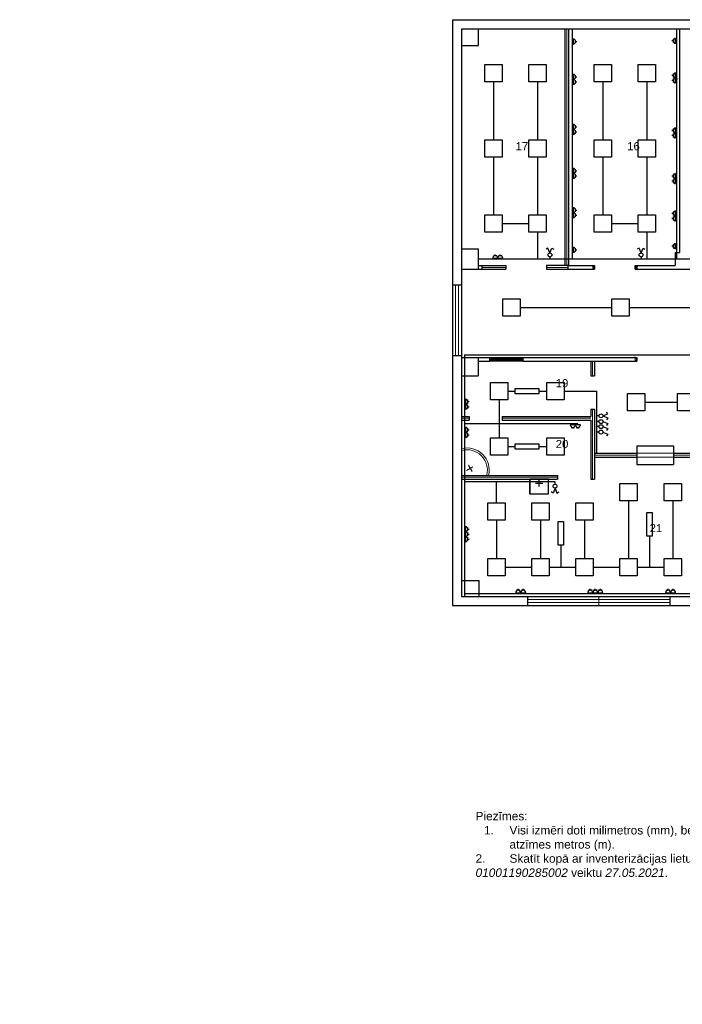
# Model space of a CAD drawing. Header units: millimetres. Extents: x -134161 to 355560, y -27497 to 30328.
# Tile 42 of 95: x -11731 to 6232, y -10813 to 15882. Entities that reach past the tile are written whole.
import ezdxf

# ---------------------------------------------------------------- set-up
doc = ezdxf.new("R2010")
doc.units = ezdxf.units.MM
doc.layers.add('0000 RAKSTLAUKUMS - LAYOUT', color=7, linetype='CONTINUOUS')
for name, color, linetype, lineweight in [('1_eksplikacija', 8, 'CONTINUOUS', 15), ('1_ESOSAS_SIENAS', 7, 'CONTINUOUS', 30), ('1_PROJ_SIENAS', 6, 'CONTINUOUS', 25), ('1_sanehnika', 8, 'CONTINUOUS', 15), ('_plans', 7, 'CONTINUOUS', 5), ('AVK-A_uzdevums', 1, 'CONTINUOUS', 30), ('AVK-V_uzdevums', 5, 'CONTINUOUS', 30)]:
    doc.layers.add(name, color=color, linetype=linetype, lineweight=lineweight)
doc.styles.add('PBL', font='arial.ttf')
doc.linetypes.add('BATTING', pattern='A,0.00254,-2.54,[134,ltypeshp.shx,S=2.54,R=0,X=-2.54,Y=0],-5.08,[134,ltypeshp.shx,S=2.54,R=180,X=2.54,Y=0],-2.54', length=10.16254)

# ---------------------------------------------------------------- blocks, each defined once
blk = doc.blocks.new('izlietne')
at = {"layer": '1_ESOSAS_SIENAS', "color": 0}
for p, q in [((-250.4, -398.68), (-250.4, 0)), ((250.5, 0), (-250.4, 0)), ((-250.4, 0), (-250.4, -398.68)), ((0, -197.63), (0, 0)), ((250.5, -398.68), (250.5, 0)), ((250.5, -398.68), (250.5, 0)), ((102.4, -120.05), (-98.7, -120.05)), ((-250.4, -398.68), (250.5, -398.68))]:
    blk.add_line(p, q, dxfattribs=at)
blk = doc.blocks.new('3stavs_sak')
at = {"layer": '1_ESOSAS_SIENAS', "linetype": 'ByBlock', "lineweight": 0}
h = blk.add_hatch(dxfattribs=at)
h.set_pattern_fill('ANSI32', color=8, scale=5, style=0)
h.set_pattern_definition([(45, (-43148.49, 30700.12), (-33.67596, 33.67596), []), (45, (-43126.037, 30700.12), (-33.67596, 33.67596), [])])
h.paths.add_polyline_path([(1908, 6625), (1908, 6724), (1009, 6724), (1009, 6625)])
at = {"layer": '1_eksplikacija'}
for p, q in [((553, 3758), (382, 3659)), ((434, 3807), (535, 3633))]:
    blk.add_line(p, q, dxfattribs=at)
for radius in [600, 550]:
    blk.add_arc((397, 3671), radius, 345.8748, 104.1203, dxfattribs=at)
at = {"layer": '1_ESOSAS_SIENAS', "color": 0}
for p, q in [((0, 15882), (0, 0)), ((0, 15882), (66671, 15882)), ((250, 15635), (34988, 15635)), ((250, 15635), (250, 8520)), ((702, 15635), (702, 15183)), ((702, 15635), (702, 15183)), ((702, 15635), (702, 15183)), ((6159, 15635), (6159, 9574)), ((250, 15183), (702, 15183)), ((250, 15183), (702, 15183)), ((250, 9666), (702, 9666)), ((702, 9666), (702, 9116)), ((702, 9666), (702, 9116)), ((6040, 9574), (6040, 9215)), ((6040, 9574), (6159, 9574)), ((250, 9116), (801, 9116)), ((702, 9215), (801, 9215)), ((801, 9215), (801, 9116)), ((3133, 9215), (3852, 9215)), ((3133, 9116), (3852, 9116)), ((3852, 9215), (3852, 9116)), ((4952, 9215), (6040, 9215)), ((4952, 9215), (4952, 9116)), ((4952, 9116), (6911, 9116)), ((0, 8696), (250, 8696)), ((250, 8675), (250, 5747)), ((0, 6777), (250, 6777)), ((250, 6727), (1009, 6727)), ((702, 6727), (702, 6227)), ((1908, 6727), (4996, 6727)), ((702, 6625), (1009, 6625)), ((1908, 6625), (4996, 6625)), ((250, 6227), (702, 6227)), ((250, 5821), (250, 2321)), ((250, 2487), (250, 247)), ((250, 677), (713, 677)), ((713, 677), (713, 247)), ((0, 0), (66671, 0)), ((250, 247), (1654, 247)), ((1453, 247), (66421, 247)), ((2035, 247), (2035, 0)), ((5895, 247), (5895, 0))]:
    blk.add_line(p, q, dxfattribs=at)
at = {"layer": '1_ESOSAS_SIENAS', "color": 0, "lineweight": 5}
for p, q in [((81, 8696), (81, 6777)), ((162, 8696), (162, 6777)), ((2035, 159), (3965, 159)), ((2035, 78), (3965, 78)), ((3965, 247), (3965, 0)), ((3965, 247), (3965, 0)), ((3965, 159), (5895, 159)), ((3965, 78), (5895, 78))]:
    blk.add_line(p, q, dxfattribs=at)
at = {"layer": '1_PROJ_SIENAS', "linetype": 'ByBlock'}
for p, q in [((3050, 15635), (3050, 9215)), ((3150, 15635), (3150, 9215)), ((801, 9215), (1452, 9215)), ((801, 9215), (801, 9116)), ((801, 9116), (1452, 9116)), ((1452, 9215), (1452, 9116)), ((2552, 9215), (2552, 9116)), ((3133, 9215), (2552, 9215)), ((2552, 9116), (3133, 9116)), ((3133, 9215), (3133, 9116)), ((3796, 9231), (3852, 9199)), ((3796, 9198), (3852, 9166)), ((3796, 9159), (3852, 9126)), ((3852, 9126), (3852, 9215)), ((4952, 9126), (4952, 9215)), ((4960, 9215), (5016, 9182)), ((4960, 9181), (5016, 9149)), ((4960, 9142), (5016, 9110)), ((1009, 6727), (1009, 6625)), ((1009, 6727), (1908, 6727)), ((1908, 6727), (1908, 6625)), ((4940, 6744), (4996, 6712)), ((4940, 6711), (4996, 6678)), ((4996, 6727), (4996, 6625)), ((1908, 6625), (1009, 6625)), ((3750, 6625), (3750, 6225)), ((3750, 6625), (3850, 6625)), ((3850, 6625), (3850, 6225)), ((4940, 6671), (4996, 6639)), ((3750, 6225), (3850, 6225)), ((250, 5125), (450, 5125)), ((250, 5125), (250, 5025)), ((450, 5125), (450, 5025)), ((1350, 5125), (1350, 5025)), ((1350, 5125), (3750, 5125)), ((3750, 5325), (3750, 5125)), ((3750, 5325), (3850, 5325)), ((3850, 5325), (3850, 3425)), ((250, 5025), (450, 5025)), ((1350, 5025), (3750, 5025)), ((3750, 5025), (3750, 3425)), ((4996, 4325), (5996, 4325)), ((4996, 4325), (4996, 3825)), ((5996, 4325), (5996, 3825)), ((3850, 4125), (4996, 4125)), ((3850, 4025), (4996, 4025)), ((5996, 4125), (7950, 4125)), ((5996, 4025), (7950, 4025)), ((4996, 3825), (5996, 3825)), ((250, 3525), (2850, 3525)), ((250, 3525), (250, 3425)), ((2850, 3525), (2850, 3425)), ((250, 3425), (2850, 3425)), ((3750, 3425), (3850, 3425))]:
    blk.add_line(p, q, dxfattribs=at)
at = {"layer": '1_PROJ_SIENAS', "color": 8, "linetype": 'BATTING', "lineweight": 0, "ltscale": 3}
for p, q in [((3100, 15635), (3100, 9215)), ((801, 9165), (1452, 9165)), ((2552, 9165), (3133, 9165)), ((3800, 6625), (3800, 6225)), ((250, 5075), (450, 5075)), ((1350, 5075), (3750, 5075)), ((3800, 5325), (3800, 3425)), ((3850, 4075), (4996, 4075)), ((5996, 4075), (7950, 4075)), ((250, 3475), (2850, 3475))]:
    blk.add_line(p, q, dxfattribs=at)
at = {"layer": '1_PROJ_SIENAS', "color": 8, "linetype": 'ByBlock', "lineweight": 0}
for p, q in [((4996, 4125), (5996, 4125)), ((4996, 4025), (5996, 4025))]:
    blk.add_line(p, q, dxfattribs=at)
at = {"layer": '1_sanehnika', "linetype": 'ByBlock', "rotation": 0.01018329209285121}
blk.add_blockref('izlietne', (2350, 3425), dxfattribs=at)
at = {"layer": '1_eksplikacija', "linetype": 'ByBlock', "style": 'PBL'}
for s, p in [('17', (1713, 12342)), ('16', (4737, 12342)), ('19', (2801, 5918)), ('20', (2801, 4268)), ('21', (5347, 1988))]:
    blk.add_text(s, height=220, dxfattribs=at).set_placement(p)

msp = doc.modelspace()

# ---------------------------------------------------------------- linework, layer by layer
at = {"layer": 'AVK-A_uzdevums', "color": 1}
for p, q in [((3246, 15635), (3246, 9387)), ((6077, 15635), (6077, 9387)), ((29683, 9387), (702, 9387)), ((326, 6796), (326, 247)), ((3400, 4923), (326, 4923)), ((326, 321), (66421, 321))]:
    msp.add_line(p, q, dxfattribs=at)
at = {"layer": 'AVK-A_uzdevums', "color": 5}
for p, q in [((2310, 10120), (2310, 9387)), ((5272, 10120), (5272, 9387)), ((2589, 9689), (2538, 9658)), ((2642, 9557), (2589, 9689)), ((2642, 9557), (2695, 9689)), ((2695, 9689), (2746, 9658)), ((5062, 9689), (5011, 9658)), ((5115, 9557), (5062, 9689)), ((5115, 9557), (5169, 9689)), ((5169, 9689), (5219, 9658)), ((2642, 9451), (2642, 9387)), ((5115, 9451), (5115, 9387)), ((1833, 8076), (4324, 8076)), ((4794, 8076), (7285, 8076)), ((1503, 5814), (1701, 5814)), ((2342, 5814), (2561, 5814)), ((3031, 5814), (3910, 5814)), ((3910, 5814), (3910, 5141)), ((1269, 5579), (1269, 4547)), ((5219, 5514), (6102, 5514)), ((3974, 5141), (3910, 5141)), ((4080, 5141), (4212, 5194)), ((4080, 5141), (4212, 5087)), ((4212, 5194), (4181, 5244)), ((4212, 5087), (4181, 5037)), ((1503, 4313), (1701, 4313)), ((2342, 4313), (2561, 4313)), ((2782, 3351), (326, 3351)), ((1194, 2779), (1194, 3351)), ((2782, 3287), (2782, 3351)), ((2728, 3049), (2677, 3080)), ((2782, 3181), (2728, 3049)), ((2782, 3181), (2835, 3049)), ((2835, 3049), (2885, 3079))]:
    msp.add_line(p, q, dxfattribs=at)
at = {"layer": 'AVK-A_uzdevums'}
msp.add_line((326, 6796), (66357, 6825), dxfattribs=at)
at = {"layer": 'AVK-A_uzdevums', "color": 6}
msp.add_line((3910, 5141), (3910, 4125), dxfattribs=at)
at = {"layer": 'AVK-A_uzdevums', "color": 3}
for p, q in [((3974, 4985), (3910, 4985)), ((3974, 4848), (3910, 4848)), ((4080, 4985), (4212, 4932)), ((4080, 4848), (4212, 4794)), ((4212, 4932), (4181, 4881)), ((3974, 4701), (3910, 4701)), ((4080, 4701), (4212, 4648)), ((4212, 4794), (4181, 4744)), ((4212, 4648), (4181, 4597)), ((5347, 1877), (5347, 1039)), ((2941, 1635), (2941, 1039))]:
    msp.add_line(p, q, dxfattribs=at)
for points in [[(1701, 5741), (1701, 5887), (2342, 5887), (2342, 5741)], [(1701, 4240), (1701, 4385), (2342, 4385), (2342, 4240)], [(5273, 2518), (5419, 2518), (5419, 1877), (5273, 1877)], [(2868, 2276), (3014, 2276), (3014, 1635), (2868, 1635)]]:
    msp.add_lwpolyline(points, close=True, dxfattribs=at)
at = {"layer": 'AVK-A_uzdevums', "color": 5}
for centre in [(2642, 9504), (5115, 9504), (4027, 5141), (2782, 3234)]:
    msp.add_circle(centre, 52.7, dxfattribs=at)
at = {"layer": 'AVK-A_uzdevums', "color": 3}
for centre in [(4027, 4985), (4027, 4848), (4027, 4701)]:
    msp.add_circle(centre, 52.7, dxfattribs=at)
at = {"layer": 'AVK-V_uzdevums', "color": 1}
for p, q in [((3272, 15290), (3246, 15290)), ((3272, 15358), (3272, 15222)), ((3340, 15290), (3340, 15337)), ((3340, 15243), (3340, 15290)), ((3340, 15290), (3373, 15290)), ((5984, 15308), (5951, 15308)), ((5984, 15355), (5984, 15308)), ((5984, 15308), (5984, 15261)), ((6052, 15240), (6052, 15376)), ((6052, 15308), (6077, 15308)), ((5984, 14417), (5984, 14370)), ((6052, 14302), (6052, 14438)), ((3272, 14332), (3246, 14332)), ((3272, 14196), (3246, 14196)), ((3272, 14400), (3272, 14264)), ((3272, 14264), (3272, 14128)), ((3340, 14332), (3340, 14379)), ((3340, 14286), (3340, 14332)), ((3340, 14332), (3373, 14332)), ((3340, 14196), (3340, 14243)), ((3340, 14150), (3340, 14196)), ((3340, 14196), (3373, 14196)), ((5984, 14370), (5951, 14370)), ((5984, 14234), (5951, 14234)), ((5984, 14370), (5984, 14323)), ((5984, 14281), (5984, 14234)), ((5984, 14234), (5984, 14187)), ((6052, 14370), (6077, 14370)), ((6052, 14166), (6052, 14302)), ((6052, 14234), (6077, 14234)), ((3272, 12976), (3246, 12976)), ((3272, 12840), (3246, 12840)), ((3272, 13044), (3272, 12908)), ((3272, 12908), (3272, 12772)), ((3340, 12976), (3340, 13023)), ((3340, 12930), (3340, 12976)), ((3340, 12976), (3373, 12976)), ((3340, 12840), (3340, 12887)), ((3340, 12794), (3340, 12840)), ((3340, 12840), (3373, 12840)), ((5984, 12879), (5951, 12879)), ((5984, 12926), (5984, 12879)), ((5984, 12879), (5984, 12833)), ((6052, 12811), (6052, 12947)), ((6052, 12879), (6077, 12879)), ((5984, 12743), (5951, 12743)), ((5984, 12790), (5984, 12743)), ((5984, 12743), (5984, 12697)), ((6052, 12675), (6052, 12811)), ((6052, 12743), (6077, 12743)), ((3272, 11781), (3246, 11781)), ((3272, 11849), (3272, 11713)), ((3340, 11781), (3340, 11828)), ((3340, 11735), (3340, 11781)), ((3340, 11781), (3373, 11781)), ((3272, 11645), (3246, 11645)), ((3272, 11713), (3272, 11577)), ((3340, 11645), (3340, 11692)), ((3340, 11599), (3340, 11645)), ((3340, 11645), (3373, 11645)), ((5984, 11642), (5951, 11642)), ((5984, 11507), (5951, 11507)), ((5984, 11689), (5984, 11642)), ((5984, 11642), (5984, 11596)), ((5984, 11553), (5984, 11507)), ((5984, 11507), (5984, 11460)), ((6052, 11575), (6052, 11710)), ((6052, 11642), (6077, 11642)), ((6052, 11439), (6052, 11575)), ((6052, 11507), (6077, 11507)), ((3272, 10717), (3246, 10717)), ((3272, 10785), (3272, 10649)), ((3340, 10717), (3340, 10764)), ((3340, 10670), (3340, 10717)), ((3340, 10717), (3373, 10717)), ((6052, 10562), (6052, 10698)), ((3272, 10581), (3246, 10581)), ((3272, 10649), (3272, 10513)), ((3340, 10581), (3340, 10628)), ((3340, 10534), (3340, 10581)), ((3340, 10581), (3373, 10581)), ((5984, 10630), (5951, 10630)), ((5984, 10494), (5951, 10494)), ((5984, 10677), (5984, 10630)), ((5984, 10630), (5984, 10583)), ((5984, 10541), (5984, 10494)), ((5984, 10494), (5984, 10448)), ((6052, 10630), (6077, 10630)), ((6052, 10426), (6052, 10562)), ((6052, 10494), (6077, 10494)), ((3272, 9642), (3246, 9642)), ((3272, 9710), (3272, 9574)), ((3340, 9642), (3340, 9688)), ((3340, 9595), (3340, 9642)), ((3340, 9642), (3373, 9642)), ((5984, 9739), (5951, 9739)), ((5984, 9786), (5984, 9739)), ((5984, 9739), (5984, 9692)), ((6052, 9671), (6052, 9807)), ((6052, 9739), (6077, 9739)), ((1093, 9413), (1229, 9413)), ((1161, 9481), (1114, 9481)), ((1161, 9481), (1161, 9514)), ((1208, 9481), (1161, 9481)), ((1161, 9413), (1161, 9387)), ((1229, 9413), (1365, 9413)), ((1297, 9481), (1250, 9481)), ((1297, 9481), (1297, 9514)), ((1344, 9481), (1297, 9481)), ((1297, 9413), (1297, 9387)), ((352, 5526), (326, 5526)), ((352, 5390), (326, 5390)), ((352, 5594), (352, 5458)), ((352, 5458), (352, 5323)), ((420, 5526), (420, 5573)), ((420, 5480), (420, 5526)), ((420, 5526), (453, 5526)), ((420, 5390), (420, 5437)), ((420, 5344), (420, 5390)), ((420, 5390), (453, 5390)), ((352, 4827), (352, 4691)), ((420, 4759), (420, 4806)), ((3332, 4897), (3196, 4897)), ((3217, 4829), (3264, 4829)), ((3264, 4897), (3264, 4923)), ((3264, 4829), (3310, 4829)), ((3264, 4829), (3264, 4797)), ((3468, 4897), (3332, 4897)), ((3353, 4829), (3400, 4829)), ((3400, 4897), (3400, 4923)), ((3400, 4829), (3446, 4829)), ((3400, 4829), (3400, 4797)), ((352, 4759), (326, 4759)), ((352, 4623), (326, 4623)), ((352, 4691), (352, 4555)), ((420, 4713), (420, 4759)), ((420, 4759), (453, 4759)), ((420, 4623), (420, 4670)), ((420, 4577), (420, 4623)), ((420, 4623), (453, 4623)), ((352, 2137), (352, 2001)), ((352, 2069), (326, 2069)), ((352, 1933), (326, 1933)), ((352, 2001), (352, 1865)), ((420, 2069), (420, 2115)), ((420, 2022), (420, 2069)), ((420, 2069), (453, 2069)), ((420, 1933), (420, 1979)), ((420, 1886), (420, 1933)), ((420, 1933), (453, 1933)), ((352, 1797), (326, 1797)), ((352, 1865), (352, 1729)), ((420, 1797), (420, 1844)), ((420, 1750), (420, 1797)), ((420, 1797), (453, 1797)), ((1715, 347), (1851, 347)), ((1783, 415), (1737, 415)), ((1783, 415), (1783, 448)), ((1830, 415), (1783, 415)), ((1783, 347), (1783, 321)), ((1851, 347), (1987, 347)), ((1919, 415), (1873, 415)), ((1919, 415), (1919, 448)), ((1966, 415), (1919, 415)), ((1919, 347), (1919, 321)), ((3670, 347), (3806, 347)), ((3738, 415), (3691, 415)), ((3738, 415), (3738, 448)), ((3785, 415), (3738, 415)), ((3738, 347), (3738, 321)), ((3806, 347), (3942, 347)), ((3874, 415), (3827, 415)), ((3874, 415), (3874, 448)), ((3921, 415), (3874, 415)), ((3874, 347), (3874, 321)), ((3942, 347), (4078, 347)), ((4010, 415), (3963, 415)), ((4010, 415), (4010, 448)), ((4057, 415), (4010, 415)), ((4010, 347), (4010, 321)), ((5778, 347), (5914, 347)), ((5846, 415), (5800, 415)), ((5846, 415), (5846, 448)), ((5893, 415), (5846, 415)), ((5846, 347), (5846, 321)), ((5914, 347), (6050, 347)), ((5982, 415), (5935, 415)), ((5982, 415), (5982, 448)), ((6029, 415), (5982, 415)), ((5982, 347), (5982, 321))]:
    msp.add_line(p, q, dxfattribs=at)
at = {"layer": 'AVK-V_uzdevums', "color": 5}
for p, q in [((1116, 14193), (1116, 12626)), ((2310, 14193), (2310, 12626)), ((4078, 14193), (4078, 12626)), ((5272, 14193), (5272, 12626)), ((1116, 12157), (1116, 10590)), ((2310, 12157), (2310, 10590)), ((4078, 12157), (4078, 10590)), ((5272, 12157), (5272, 10590)), ((1351, 10355), (2075, 10355)), ((4313, 10355), (5037, 10355)), ((4777, 2841), (4777, 1274)), ((5971, 2841), (5971, 1274)), ((1194, 2309), (1194, 1274)), ((2389, 2309), (2389, 1274)), ((3583, 2309), (3583, 1274)), ((1429, 1039), (2154, 1039)), ((2623, 1039), (3348, 1039)), ((3818, 1039), (4542, 1039)), ((5012, 1039), (5736, 1039))]:
    msp.add_line(p, q, dxfattribs=at)
for points in [[(881, 14663), (1351, 14663), (1351, 14193), (881, 14193)], [(2075, 14663), (2545, 14663), (2545, 14193), (2075, 14193)], [(3843, 14663), (4313, 14663), (4313, 14193), (3843, 14193)], [(5037, 14663), (5507, 14663), (5507, 14193), (5037, 14193)], [(881, 12626), (1351, 12626), (1351, 12157), (881, 12157)], [(2075, 12626), (2545, 12626), (2545, 12157), (2075, 12157)], [(3843, 12626), (4313, 12626), (4313, 12157), (3843, 12157)], [(5037, 12626), (5507, 12626), (5507, 12157), (5037, 12157)], [(881, 10590), (1351, 10590), (1351, 10120), (881, 10120)], [(2075, 10590), (2545, 10590), (2545, 10120), (2075, 10120)], [(3843, 10590), (4313, 10590), (4313, 10120), (3843, 10120)], [(5037, 10590), (5507, 10590), (5507, 10120), (5037, 10120)], [(1363, 8311), (1833, 8311), (1833, 7842), (1363, 7842)], [(4324, 8311), (4794, 8311), (4794, 7842), (4324, 7842)], [(4324, 8311), (4794, 8311), (4794, 7842), (4324, 7842)], [(1034, 6049), (1503, 6049), (1503, 5579), (1034, 5579)], [(2561, 6049), (3031, 6049), (3031, 5579), (2561, 5579)], [(4749, 5748), (5219, 5748), (5219, 5279), (4749, 5279)], [(6102, 5748), (6572, 5748), (6572, 5279), (6102, 5279)], [(6102, 5748), (6572, 5748), (6572, 5279), (6102, 5279)], [(1034, 4547), (1503, 4547), (1503, 4078), (1034, 4078)], [(2561, 4547), (3031, 4547), (3031, 4078), (2561, 4078)], [(4542, 3310), (5012, 3310), (5012, 2841), (4542, 2841)], [(5736, 3310), (6206, 3310), (6206, 2841), (5736, 2841)], [(959, 2779), (1429, 2779), (1429, 2309), (959, 2309)], [(2154, 2779), (2623, 2779), (2623, 2309), (2154, 2309)], [(3348, 2779), (3818, 2779), (3818, 2309), (3348, 2309)], [(959, 1274), (1429, 1274), (1429, 805), (959, 805)], [(2154, 1274), (2623, 1274), (2623, 805), (2154, 805)], [(3348, 1274), (3818, 1274), (3818, 805), (3348, 805)], [(4542, 1274), (5012, 1274), (5012, 805), (4542, 805)], [(5736, 1274), (6206, 1274), (6206, 805), (5736, 805)]]:
    msp.add_lwpolyline(points, close=True, dxfattribs=at)
at = {"layer": 'AVK-V_uzdevums', "color": 1}
for centre, start, end in [((3272, 15290), 270, 90), ((6052, 15308), 90, 270), ((6052, 14370), 90, 270), ((3272, 14332), 270, 90), ((3272, 14196), 270, 90), ((6052, 14234), 90, 270), ((3272, 12976), 270, 90), ((3272, 12840), 270, 90), ((6052, 12879), 90, 270), ((6052, 12743), 90, 270), ((3272, 11781), 270, 90), ((3272, 11645), 270, 90), ((6052, 11642), 90, 270), ((6052, 11507), 90, 270), ((3272, 10717), 270, 90), ((6052, 10630), 90, 270), ((3272, 10581), 270, 90), ((6052, 10494), 90, 270), ((3272, 9642), 270, 90), ((6052, 9739), 90, 270), ((1161, 9413), 0, 180), ((1297, 9413), 0, 180), ((352, 5526), 270, 90), ((352, 5390), 270, 90), ((352, 4759), 270, 90), ((3264, 4897), 180, 0), ((3400, 4897), 180, 0), ((352, 4623), 270, 90), ((352, 2069), 270, 90), ((352, 1933), 270, 90), ((352, 1797), 270, 90), ((1783, 347), 0, 180), ((1919, 347), 0, 180), ((3738, 347), 0, 180), ((3874, 347), 0, 180), ((4010, 347), 0, 180), ((5846, 347), 0, 180), ((5982, 347), 0, 180)]:
    msp.add_arc(centre, 68, start, end, dxfattribs=at)
at = {"layer": 'AVK-V_uzdevums', "color": 18, "true_color": 0x000000}
msp.add_arc((6052, 14234), 68, 35.9088, 36.5466, dxfattribs=at)

# ---------------------------------------------------------------- block references
at = {"layer": '_plans'}
msp.add_blockref('3stavs_sak', (0, 0), dxfattribs=at)

# ---------------------------------------------------------------- texts
at = {"layer": '0000 RAKSTLAUKUMS - LAYOUT', "char_height": 230, "width": 7851.02, "attachment_point": 1, "style": 'PBL'}
for insert in [(-131521, -5595), (627, -5595)]:
    msp.add_mtext('{\\fArial|b0|i0|c186|p34;Piezīmes:\\P\\pi-690,l920,t920;1.^IVisi izmēri doti milimetros (mm), bet augstuma atzīmes metros (m).\\P2.^ISkatīt kopā ar inventerizācijas lietu kad.apz. \\fArial|b0|i1|c186|p34;01001190285002\\fArial|b0|i0|c186|p34; veiktu \\fArial|b0|i1|c186|p34;27.05.2021}.', dxfattribs=dict(at, insert=insert))

doc.saveas('drawing.dxf')
